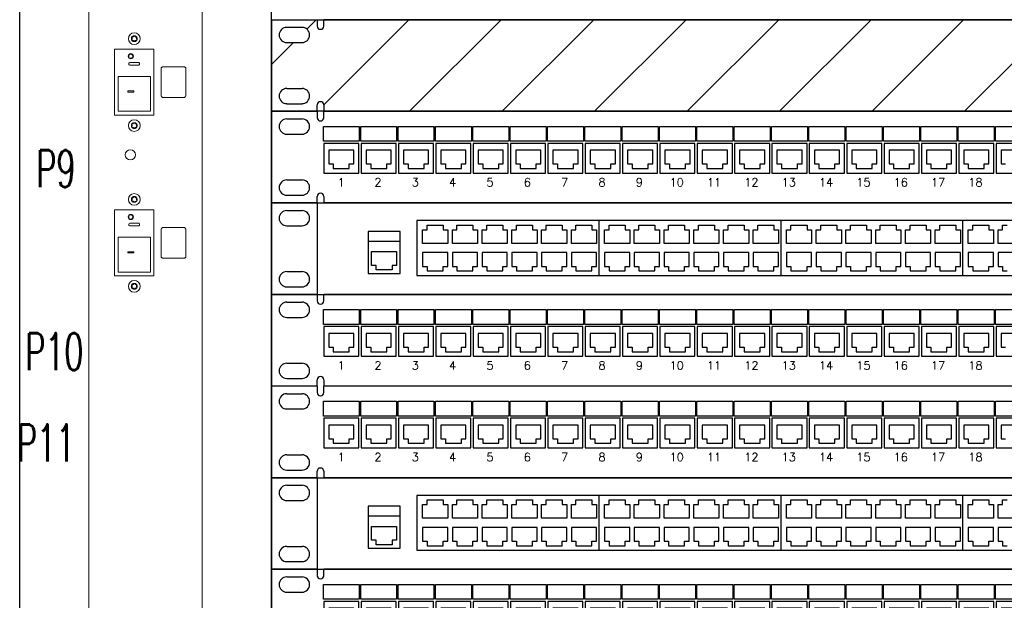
# Model space of a CAD drawing. Header units: millimetres. Extents: x 94562 to 148980, y -25377 to 3008.
# Tile 95 of 140: x 100778 to 101257, y -21450 to -21168. Entities that reach past the tile are written whole.
import ezdxf
from ezdxf.enums import TextEntityAlignment as Align

# ---------------------------------------------------------------- set-up
doc = ezdxf.new("R2010")
doc.units = ezdxf.units.MM
doc.layers.add('tt_opis', color=30, linetype='Continuous')
doc.layers.add('tt_symbole', color=40, linetype='Continuous')
doc.styles.add('_LANSTER_01', font='romans.shx')
doc.styles.add('Opis_czujki', font='romans.shx', dxfattribs={"width": 0.7})

# ---------------------------------------------------------------- blocks, each defined once
blk = doc.blocks.new('IT_szafa_stojąca_42U')
for p, q in [((289.409, 1608.811), (289.409, 1797.723)), ((301.633, 1608.811), (301.633, 1797.723))]:
    blk.add_line(p, q)
blk = doc.blocks.new('IT_Zaślepka_1U')
h = blk.add_hatch()
h.set_pattern_fill('ANSI31', color=0)
h.set_pattern_definition([(45, (7401.7468, -13729.1714), (-2.245064, 2.245064), [])])
h.paths.add_polyline_path([(2.534, 4.445), (2.534, 4.134, -1), (2.222, 4.134), (2.222, 4.445), (0, 4.445), (0, 0), (2.222, 0), (2.222, 0.311, -1), (2.534, 0.311), (2.534, 0), (46.361, 0), (46.361, 0.311, -1), (46.672, 0.311), (46.672, 0), (48.895, 0), (48.895, 4.445), (46.672, 4.445), (46.672, 4.134, -1), (46.361, 4.134), (46.361, 4.445)])
h.paths.add_polyline_path([(1.482, 3.334), (0.741, 3.334, -1), (0.741, 4.075), (1.482, 4.075, -1)], flags=16)
h.paths.add_polyline_path([(1.482, 0.37), (0.741, 0.37, -1), (0.741, 1.111), (1.482, 1.111, -1)], flags=16)
h.paths.add_polyline_path([(47.413, 4.075), (48.154, 4.075, -1), (48.154, 3.334), (47.413, 3.334, -1)], flags=16)
h.paths.add_polyline_path([(47.413, 1.111), (48.154, 1.111, -1), (48.154, 0.37), (47.413, 0.37, -1)], flags=16)
at = {"color": 0}
for p, q in [((0, 4.445), (0, 0)), ((0, 4.445), (2.222, 4.445)), ((2.222, 4.445), (2.222, 4.134)), ((46.361, 4.445), (2.534, 4.445)), ((2.534, 4.134), (2.534, 4.445)), ((0.741, 4.075), (1.482, 4.075)), ((0.741, 3.334), (1.482, 3.334)), ((0.741, 1.111), (1.482, 1.111)), ((0, 0), (2.222, 0)), ((2.222, 0), (0, 0)), ((0.741, 0.37), (1.482, 0.37)), ((2.222, 0), (2.222, 0.311)), ((2.534, 0.311), (2.534, 0)), ((2.534, 0), (46.361, 0)), ((46.361, 0), (2.534, 0))]:
    blk.add_line(p, q, dxfattribs=at)
blk.add_lwpolyline([(0, 4.445), (48.895, 4.445), (48.895, 0), (0, 0)], close=True, dxfattribs=at)
for centre, radius, start, end in [((0.741, 3.704), 0.37, 90, 270), ((1.482, 3.704), 0.37, 270, 90), ((2.378, 4.134), 0.156, 180, 0), ((0.741, 0.741), 0.37, 90, 270), ((1.482, 0.741), 0.37, 270, 90), ((2.378, 0.311), 0.156, 0, 180)]:
    blk.add_arc(centre, radius, start, end, dxfattribs=at)
blk = doc.blocks.new('ICX7250-48-2X10G - Switch 48 portowy L3 Ruckus v2')
for p, q in [((0, 44.45), (0, 0)), ((0, 44.45), (488.95, 44.45)), ((22.22, 44.45), (22.22, 0)), ((7.41, 40.74), (14.82, 40.74)), ((158.9, 35.88), (70.59, 35.88)), ((70.59, 35.88), (70.59, 9.21)), ((75.59, 33.66), (77.81, 33.66)), ((75.59, 31.43), (75.59, 33.66)), ((77.81, 33.66), (83.36, 33.66)), ((83.36, 33.66), (83.36, 31.43)), ((90.03, 31.43), (90.03, 33.66)), ((90.03, 33.66), (92.25, 33.66)), ((92.25, 33.66), (97.81, 33.66)), ((97.81, 33.66), (97.81, 31.43)), ((104.48, 31.43), (104.48, 33.66)), ((104.48, 33.66), (106.7, 33.66)), ((106.7, 33.66), (112.26, 33.66)), ((112.26, 33.66), (112.26, 31.43)), ((118.92, 31.43), (118.92, 33.66)), ((118.92, 33.66), (121.15, 33.66)), ((121.15, 33.66), (126.7, 33.66)), ((126.7, 33.66), (126.7, 31.43)), ((133.37, 31.43), (133.37, 33.66)), ((133.37, 33.66), (135.59, 33.66)), ((135.59, 33.66), (141.15, 33.66)), ((141.15, 33.66), (141.15, 31.43)), ((147.82, 31.43), (147.82, 33.66)), ((147.82, 33.66), (150.04, 33.66)), ((150.04, 33.66), (155.6, 33.66)), ((155.6, 33.66), (155.6, 31.43)), ((247.21, 35.88), (158.9, 35.88)), ((158.9, 35.88), (158.9, 9.21)), ((158.9, 35.88), (158.9, 9.21)), ((163.9, 33.66), (166.12, 33.66)), ((163.9, 31.43), (163.9, 33.66)), ((166.12, 33.66), (171.68, 33.66)), ((171.68, 33.66), (171.68, 31.43)), ((178.35, 31.43), (178.35, 33.66)), ((178.35, 33.66), (180.57, 33.66)), ((180.57, 33.66), (186.12, 33.66)), ((186.12, 33.66), (186.12, 31.43)), ((192.79, 31.43), (192.79, 33.66)), ((192.79, 33.66), (195.01, 33.66)), ((195.01, 33.66), (200.57, 33.66)), ((200.57, 33.66), (200.57, 31.43)), ((207.24, 31.43), (207.24, 33.66)), ((207.24, 33.66), (209.46, 33.66)), ((209.46, 33.66), (215.02, 33.66)), ((215.02, 33.66), (215.02, 31.43)), ((221.68, 31.43), (221.68, 33.66)), ((221.68, 33.66), (223.91, 33.66)), ((223.91, 33.66), (229.46, 33.66)), ((229.46, 33.66), (229.46, 31.43)), ((236.13, 31.43), (236.13, 33.66)), ((236.13, 33.66), (238.35, 33.66)), ((238.35, 33.66), (243.91, 33.66)), ((243.91, 33.66), (243.91, 31.43)), ((335.52, 35.88), (247.21, 35.88)), ((247.21, 35.88), (247.21, 9.21)), ((247.21, 35.88), (247.21, 9.21)), ((252.21, 33.66), (254.43, 33.66)), ((252.21, 31.43), (252.21, 33.66)), ((254.43, 33.66), (259.99, 33.66)), ((259.99, 33.66), (259.99, 31.43)), ((266.66, 31.43), (266.66, 33.66)), ((266.66, 33.66), (268.88, 33.66)), ((268.88, 33.66), (274.44, 33.66)), ((274.44, 33.66), (274.44, 31.43)), ((281.1, 31.43), (281.1, 33.66)), ((281.1, 33.66), (283.33, 33.66)), ((283.33, 33.66), (288.88, 33.66)), ((288.88, 33.66), (288.88, 31.43)), ((295.55, 31.43), (295.55, 33.66)), ((295.55, 33.66), (297.77, 33.66)), ((297.77, 33.66), (303.33, 33.66)), ((303.33, 33.66), (303.33, 31.43)), ((310, 31.43), (310, 33.66)), ((310, 33.66), (312.22, 33.66)), ((312.22, 33.66), (317.78, 33.66)), ((317.78, 33.66), (317.78, 31.43)), ((324.44, 31.43), (324.44, 33.66)), ((324.44, 33.66), (326.67, 33.66)), ((326.67, 33.66), (332.22, 33.66)), ((332.22, 33.66), (332.22, 31.43)), ((423.84, 35.88), (335.52, 35.88)), ((335.52, 35.88), (335.52, 9.21)), ((335.52, 35.88), (335.52, 9.21)), ((340.53, 33.66), (342.75, 33.66)), ((340.53, 31.43), (340.53, 33.66)), ((342.75, 33.66), (348.3, 33.66)), ((348.3, 33.66), (348.3, 31.43)), ((354.97, 31.43), (354.97, 33.66)), ((354.97, 33.66), (357.19, 33.66)), ((7.41, 33.34), (14.82, 33.34)), ((62.45, 30.64), (46.9, 30.64)), ((46.9, 30.64), (46.9, 25.76)), ((62.45, 25.76), (62.45, 30.64)), ((73.36, 31.43), (75.59, 31.43)), ((73.36, 24.77), (73.36, 31.43)), ((83.36, 31.43), (85.59, 31.43)), ((85.59, 31.43), (85.59, 24.77)), ((87.81, 31.43), (90.03, 31.43)), ((87.81, 24.77), (87.81, 31.43)), ((97.81, 31.43), (100.03, 31.43)), ((100.03, 31.43), (100.03, 24.77)), ((102.26, 31.43), (104.48, 31.43)), ((102.26, 24.77), (102.26, 31.43)), ((112.26, 31.43), (114.48, 31.43)), ((114.48, 31.43), (114.48, 24.77)), ((116.7, 24.77), (116.7, 31.43)), ((116.7, 31.43), (118.92, 31.43)), ((126.7, 31.43), (128.93, 31.43)), ((128.93, 31.43), (128.93, 24.77)), ((131.15, 24.77), (131.15, 31.43)), ((131.15, 31.43), (133.37, 31.43)), ((141.15, 31.43), (143.37, 31.43)), ((143.37, 31.43), (143.37, 24.77)), ((145.59, 24.77), (145.59, 31.43)), ((145.59, 31.43), (147.82, 31.43)), ((155.6, 31.43), (157.82, 31.43)), ((157.82, 31.43), (157.82, 24.77)), ((161.68, 31.43), (163.9, 31.43)), ((161.68, 24.77), (161.68, 31.43)), ((171.68, 31.43), (173.9, 31.43)), ((173.9, 31.43), (173.9, 24.77)), ((176.12, 31.43), (178.35, 31.43)), ((176.12, 24.77), (176.12, 31.43)), ((186.12, 31.43), (188.35, 31.43)), ((188.35, 31.43), (188.35, 24.77)), ((190.57, 31.43), (192.79, 31.43)), ((190.57, 24.77), (190.57, 31.43)), ((200.57, 31.43), (202.79, 31.43)), ((202.79, 31.43), (202.79, 24.77)), ((205.02, 24.77), (205.02, 31.43)), ((205.02, 31.43), (207.24, 31.43)), ((215.02, 31.43), (217.24, 31.43)), ((217.24, 31.43), (217.24, 24.77)), ((219.46, 24.77), (219.46, 31.43)), ((219.46, 31.43), (221.68, 31.43)), ((229.46, 31.43), (231.69, 31.43)), ((231.69, 31.43), (231.69, 24.77)), ((233.91, 24.77), (233.91, 31.43)), ((233.91, 31.43), (236.13, 31.43)), ((243.91, 31.43), (246.13, 31.43)), ((246.13, 31.43), (246.13, 24.77)), ((249.99, 31.43), (252.21, 31.43)), ((249.99, 24.77), (249.99, 31.43)), ((259.99, 31.43), (262.21, 31.43)), ((262.21, 31.43), (262.21, 24.77)), ((264.44, 31.43), (266.66, 31.43)), ((264.44, 24.77), (264.44, 31.43)), ((274.44, 31.43), (276.66, 31.43)), ((276.66, 31.43), (276.66, 24.77)), ((278.88, 31.43), (281.1, 31.43)), ((278.88, 24.77), (278.88, 31.43)), ((288.88, 31.43), (291.11, 31.43)), ((291.11, 31.43), (291.11, 24.77)), ((293.33, 24.77), (293.33, 31.43)), ((293.33, 31.43), (295.55, 31.43)), ((303.33, 31.43), (305.55, 31.43)), ((305.55, 31.43), (305.55, 24.77)), ((307.77, 24.77), (307.77, 31.43)), ((307.77, 31.43), (310, 31.43)), ((317.78, 31.43), (320, 31.43)), ((320, 31.43), (320, 24.77)), ((322.22, 24.77), (322.22, 31.43)), ((322.22, 31.43), (324.44, 31.43)), ((332.22, 31.43), (334.44, 31.43)), ((334.44, 31.43), (334.44, 24.77)), ((338.3, 31.43), (340.53, 31.43)), ((338.3, 24.77), (338.3, 31.43)), ((348.3, 31.43), (350.53, 31.43)), ((350.53, 31.43), (350.53, 24.77)), ((352.75, 31.43), (354.97, 31.43)), ((352.75, 24.77), (352.75, 31.43)), ((62.45, 25.76), (46.9, 25.76)), ((46.9, 25.76), (46.9, 10.2)), ((62.45, 10.2), (62.45, 25.76)), ((85.59, 24.77), (73.36, 24.77)), ((100.03, 24.77), (87.81, 24.77)), ((114.48, 24.77), (102.26, 24.77)), ((128.93, 24.77), (116.7, 24.77)), ((143.37, 24.77), (131.15, 24.77)), ((157.82, 24.77), (145.59, 24.77)), ((173.9, 24.77), (161.68, 24.77)), ((188.35, 24.77), (176.12, 24.77)), ((202.79, 24.77), (190.57, 24.77)), ((217.24, 24.77), (205.02, 24.77)), ((231.69, 24.77), (219.46, 24.77)), ((246.13, 24.77), (233.91, 24.77)), ((262.21, 24.77), (249.99, 24.77)), ((276.66, 24.77), (264.44, 24.77)), ((291.11, 24.77), (278.88, 24.77)), ((305.55, 24.77), (293.33, 24.77)), ((320, 24.77), (307.77, 24.77)), ((334.44, 24.77), (322.22, 24.77)), ((350.53, 24.77), (338.3, 24.77)), ((364.97, 24.77), (352.75, 24.77)), ((48.52, 20.79), (60.75, 20.79)), ((48.52, 14.13), (48.52, 20.79)), ((60.75, 20.79), (60.75, 14.13)), ((85.59, 20.32), (73.36, 20.32)), ((73.36, 20.32), (73.36, 13.65)), ((85.59, 13.65), (85.59, 20.32)), ((100.03, 20.32), (87.81, 20.32)), ((87.81, 20.32), (87.81, 13.65)), ((100.03, 13.65), (100.03, 20.32)), ((114.48, 20.32), (102.26, 20.32)), ((102.26, 20.32), (102.26, 13.65)), ((114.48, 13.65), (114.48, 20.32)), ((116.7, 20.32), (116.7, 13.65)), ((128.93, 20.32), (116.7, 20.32)), ((128.93, 13.65), (128.93, 20.32)), ((131.15, 20.32), (131.15, 13.65)), ((143.37, 20.32), (131.15, 20.32)), ((143.37, 13.65), (143.37, 20.32)), ((157.82, 20.32), (145.59, 20.32)), ((145.59, 20.32), (145.59, 13.65)), ((157.82, 13.65), (157.82, 20.32)), ((173.9, 20.32), (161.68, 20.32)), ((161.68, 20.32), (161.68, 13.65)), ((173.9, 13.65), (173.9, 20.32)), ((188.35, 20.32), (176.12, 20.32)), ((176.12, 20.32), (176.12, 13.65)), ((188.35, 13.65), (188.35, 20.32)), ((202.79, 20.32), (190.57, 20.32)), ((190.57, 20.32), (190.57, 13.65)), ((202.79, 13.65), (202.79, 20.32)), ((205.02, 20.32), (205.02, 13.65)), ((217.24, 20.32), (205.02, 20.32)), ((217.24, 13.65), (217.24, 20.32)), ((219.46, 20.32), (219.46, 13.65)), ((231.69, 20.32), (219.46, 20.32)), ((231.69, 13.65), (231.69, 20.32)), ((246.13, 20.32), (233.91, 20.32)), ((233.91, 20.32), (233.91, 13.65)), ((246.13, 13.65), (246.13, 20.32)), ((262.21, 20.32), (249.99, 20.32)), ((249.99, 20.32), (249.99, 13.65)), ((262.21, 13.65), (262.21, 20.32)), ((276.66, 20.32), (264.44, 20.32)), ((264.44, 20.32), (264.44, 13.65)), ((276.66, 13.65), (276.66, 20.32)), ((291.11, 20.32), (278.88, 20.32)), ((278.88, 20.32), (278.88, 13.65)), ((291.11, 13.65), (291.11, 20.32)), ((293.33, 20.32), (293.33, 13.65)), ((305.55, 20.32), (293.33, 20.32)), ((305.55, 13.65), (305.55, 20.32)), ((307.77, 20.32), (307.77, 13.65)), ((320, 20.32), (307.77, 20.32)), ((320, 13.65), (320, 20.32)), ((334.44, 20.32), (322.22, 20.32)), ((322.22, 20.32), (322.22, 13.65)), ((334.44, 13.65), (334.44, 20.32)), ((350.53, 20.32), (338.3, 20.32)), ((338.3, 20.32), (338.3, 13.65)), ((350.53, 13.65), (350.53, 20.32)), ((364.97, 20.32), (352.75, 20.32)), ((352.75, 20.32), (352.75, 13.65)), ((7.41, 11.11), (14.82, 11.11)), ((46.9, 10.2), (62.45, 10.2)), ((50.75, 14.13), (48.52, 14.13)), ((50.75, 11.9), (50.75, 14.13)), ((56.3, 11.9), (50.75, 11.9)), ((58.52, 11.9), (56.3, 11.9)), ((58.52, 14.13), (58.52, 11.9)), ((60.75, 14.13), (58.52, 14.13)), ((73.36, 13.65), (75.59, 13.65)), ((75.59, 13.65), (75.59, 11.43)), ((75.59, 11.43), (77.81, 11.43)), ((77.81, 11.43), (83.36, 11.43)), ((83.36, 13.65), (85.59, 13.65)), ((83.36, 11.43), (83.36, 13.65)), ((87.81, 13.65), (90.03, 13.65)), ((90.03, 13.65), (90.03, 11.43)), ((90.03, 11.43), (92.25, 11.43)), ((92.25, 11.43), (97.81, 11.43)), ((97.81, 13.65), (100.03, 13.65)), ((97.81, 11.43), (97.81, 13.65)), ((102.26, 13.65), (104.48, 13.65)), ((104.48, 13.65), (104.48, 11.43)), ((104.48, 11.43), (106.7, 11.43)), ((106.7, 11.43), (112.26, 11.43)), ((112.26, 11.43), (112.26, 13.65)), ((112.26, 13.65), (114.48, 13.65)), ((116.7, 13.65), (118.92, 13.65)), ((118.92, 13.65), (118.92, 11.43)), ((118.92, 11.43), (121.15, 11.43)), ((121.15, 11.43), (126.7, 11.43)), ((126.7, 11.43), (126.7, 13.65)), ((126.7, 13.65), (128.93, 13.65)), ((131.15, 13.65), (133.37, 13.65)), ((133.37, 13.65), (133.37, 11.43)), ((133.37, 11.43), (135.59, 11.43)), ((135.59, 11.43), (141.15, 11.43)), ((141.15, 11.43), (141.15, 13.65)), ((141.15, 13.65), (143.37, 13.65)), ((145.59, 13.65), (147.82, 13.65)), ((147.82, 13.65), (147.82, 11.43)), ((147.82, 11.43), (150.04, 11.43)), ((150.04, 11.43), (155.6, 11.43)), ((155.6, 13.65), (157.82, 13.65)), ((155.6, 11.43), (155.6, 13.65)), ((161.68, 13.65), (163.9, 13.65)), ((163.9, 13.65), (163.9, 11.43)), ((163.9, 11.43), (166.12, 11.43)), ((166.12, 11.43), (171.68, 11.43)), ((171.68, 13.65), (173.9, 13.65)), ((171.68, 11.43), (171.68, 13.65)), ((176.12, 13.65), (178.35, 13.65)), ((178.35, 13.65), (178.35, 11.43)), ((178.35, 11.43), (180.57, 11.43)), ((180.57, 11.43), (186.12, 11.43)), ((186.12, 13.65), (188.35, 13.65)), ((186.12, 11.43), (186.12, 13.65)), ((190.57, 13.65), (192.79, 13.65)), ((192.79, 13.65), (192.79, 11.43)), ((192.79, 11.43), (195.01, 11.43)), ((195.01, 11.43), (200.57, 11.43)), ((200.57, 11.43), (200.57, 13.65)), ((200.57, 13.65), (202.79, 13.65)), ((205.02, 13.65), (207.24, 13.65)), ((207.24, 13.65), (207.24, 11.43)), ((207.24, 11.43), (209.46, 11.43)), ((209.46, 11.43), (215.02, 11.43)), ((215.02, 11.43), (215.02, 13.65)), ((215.02, 13.65), (217.24, 13.65)), ((219.46, 13.65), (221.68, 13.65)), ((221.68, 13.65), (221.68, 11.43)), ((221.68, 11.43), (223.91, 11.43)), ((223.91, 11.43), (229.46, 11.43)), ((229.46, 11.43), (229.46, 13.65)), ((229.46, 13.65), (231.69, 13.65)), ((233.91, 13.65), (236.13, 13.65)), ((236.13, 13.65), (236.13, 11.43)), ((236.13, 11.43), (238.35, 11.43)), ((238.35, 11.43), (243.91, 11.43)), ((243.91, 13.65), (246.13, 13.65)), ((243.91, 11.43), (243.91, 13.65)), ((249.99, 13.65), (252.21, 13.65)), ((252.21, 13.65), (252.21, 11.43)), ((252.21, 11.43), (254.43, 11.43)), ((254.43, 11.43), (259.99, 11.43)), ((259.99, 13.65), (262.21, 13.65)), ((259.99, 11.43), (259.99, 13.65)), ((264.44, 13.65), (266.66, 13.65)), ((266.66, 13.65), (266.66, 11.43)), ((266.66, 11.43), (268.88, 11.43)), ((268.88, 11.43), (274.44, 11.43)), ((274.44, 13.65), (276.66, 13.65)), ((274.44, 11.43), (274.44, 13.65)), ((278.88, 13.65), (281.1, 13.65)), ((281.1, 13.65), (281.1, 11.43)), ((281.1, 11.43), (283.33, 11.43)), ((283.33, 11.43), (288.88, 11.43)), ((288.88, 11.43), (288.88, 13.65)), ((288.88, 13.65), (291.11, 13.65)), ((293.33, 13.65), (295.55, 13.65)), ((295.55, 13.65), (295.55, 11.43)), ((295.55, 11.43), (297.77, 11.43)), ((297.77, 11.43), (303.33, 11.43)), ((303.33, 11.43), (303.33, 13.65)), ((303.33, 13.65), (305.55, 13.65)), ((307.77, 13.65), (310, 13.65)), ((310, 13.65), (310, 11.43)), ((310, 11.43), (312.22, 11.43)), ((312.22, 11.43), (317.78, 11.43)), ((317.78, 11.43), (317.78, 13.65)), ((317.78, 13.65), (320, 13.65)), ((322.22, 13.65), (324.44, 13.65)), ((324.44, 13.65), (324.44, 11.43)), ((324.44, 11.43), (326.67, 11.43)), ((326.67, 11.43), (332.22, 11.43)), ((332.22, 13.65), (334.44, 13.65)), ((332.22, 11.43), (332.22, 13.65)), ((338.3, 13.65), (340.53, 13.65)), ((340.53, 13.65), (340.53, 11.43)), ((340.53, 11.43), (342.75, 11.43)), ((342.75, 11.43), (348.3, 11.43)), ((348.3, 13.65), (350.53, 13.65)), ((348.3, 11.43), (348.3, 13.65)), ((352.75, 13.65), (354.97, 13.65)), ((354.97, 13.65), (354.97, 11.43)), ((354.97, 11.43), (357.19, 11.43)), ((70.59, 9.21), (158.9, 9.21)), ((158.9, 9.21), (247.21, 9.21)), ((247.21, 9.21), (335.52, 9.21)), ((335.52, 9.21), (423.84, 9.21)), ((0, 0), (488.95, 0)), ((7.41, 3.7), (14.82, 3.7))]:
    blk.add_line(p, q)
for centre, start, end in [((7.41, 37.04), 90, 270), ((14.82, 37.04), 270, 90), ((7.41, 7.41), 90, 270), ((14.82, 7.41), 270, 90)]:
    blk.add_arc(centre, 3.7, start, end)
blk = doc.blocks.new('*U482')
at = {"color": 0}
for p, q in [((2.223, 4.445), (0, 4.445)), ((0, 4.445), (0, 0)), ((2.223, 4.445), (2.223, 4.134)), ((46.361, 4.445), (2.534, 4.445)), ((2.534, 4.134), (2.534, 4.445)), ((0.741, 4.075), (1.482, 4.075)), ((0.741, 3.334), (1.482, 3.334)), ((4.001, 2.556), (2.778, 2.556)), ((2.778, 2.556), (2.778, 1.889)), ((4.001, 1.889), (4.001, 2.556)), ((4.595, 2.556), (4.595, 1.889)), ((5.817, 2.556), (4.595, 2.556)), ((5.817, 1.889), (5.817, 2.556)), ((6.408, 2.556), (6.408, 1.889)), ((7.63, 2.556), (6.408, 2.556)), ((7.63, 1.889), (7.63, 2.556)), ((8.221, 2.556), (8.221, 1.889)), ((9.443, 2.556), (8.221, 2.556)), ((9.443, 1.889), (9.443, 2.556)), ((10.034, 2.556), (10.034, 1.889)), ((11.256, 2.556), (10.034, 2.556)), ((11.256, 1.889), (11.256, 2.556)), ((11.856, 2.556), (11.856, 1.889)), ((13.078, 2.556), (11.856, 2.556)), ((13.078, 1.889), (13.078, 2.556)), ((13.66, 2.556), (13.66, 1.889)), ((14.882, 2.556), (13.66, 2.556)), ((14.882, 1.889), (14.882, 2.556)), ((15.477, 2.556), (15.477, 1.889)), ((16.699, 2.556), (15.477, 2.556)), ((16.699, 1.889), (16.699, 2.556)), ((17.29, 2.556), (17.29, 1.889)), ((18.512, 2.556), (17.29, 2.556)), ((18.512, 1.889), (18.512, 2.556)), ((19.103, 2.556), (19.103, 1.889)), ((20.325, 2.556), (19.103, 2.556)), ((20.325, 1.889), (20.325, 2.556)), ((20.916, 2.556), (20.916, 1.889)), ((22.138, 2.556), (20.916, 2.556)), ((22.138, 1.889), (22.138, 2.556)), ((22.729, 2.556), (22.729, 1.889)), ((23.951, 2.556), (22.729, 2.556)), ((23.951, 1.889), (23.951, 2.556)), ((24.542, 2.556), (24.542, 1.889)), ((25.764, 2.556), (24.542, 2.556)), ((25.764, 1.889), (25.764, 2.556)), ((26.355, 2.556), (26.355, 1.889)), ((27.577, 2.556), (26.355, 2.556)), ((27.577, 1.889), (27.577, 2.556)), ((28.168, 2.556), (28.168, 1.889)), ((29.39, 2.556), (28.168, 2.556)), ((29.39, 1.889), (29.39, 2.556)), ((29.981, 2.556), (29.981, 1.889)), ((31.203, 2.556), (29.981, 2.556)), ((31.203, 1.889), (31.203, 2.556)), ((31.794, 2.556), (31.794, 1.889)), ((33.016, 2.556), (31.794, 2.556)), ((33.016, 1.889), (33.016, 2.556)), ((33.607, 2.556), (33.607, 1.889)), ((34.829, 2.556), (33.607, 2.556)), ((34.829, 1.889), (34.829, 2.556)), ((35.42, 2.556), (35.42, 1.889)), ((36.642, 2.556), (35.42, 2.556)), ((2.778, 1.889), (3, 1.889)), ((3, 1.889), (3, 1.667)), ((3, 1.667), (3.223, 1.667)), ((3.223, 1.667), (3.778, 1.667)), ((3.778, 1.889), (4.001, 1.889)), ((3.778, 1.667), (3.778, 1.889)), ((4.595, 1.889), (4.817, 1.889)), ((4.817, 1.889), (4.817, 1.667)), ((4.817, 1.667), (5.039, 1.667)), ((5.039, 1.667), (5.595, 1.667)), ((5.595, 1.667), (5.595, 1.889)), ((5.595, 1.889), (5.817, 1.889)), ((6.408, 1.889), (6.63, 1.889)), ((6.63, 1.889), (6.63, 1.667)), ((6.63, 1.667), (6.852, 1.667)), ((6.852, 1.667), (7.408, 1.667)), ((7.408, 1.667), (7.408, 1.889)), ((7.408, 1.889), (7.63, 1.889)), ((8.221, 1.889), (8.443, 1.889)), ((8.443, 1.889), (8.443, 1.667)), ((8.443, 1.667), (8.665, 1.667)), ((8.665, 1.667), (9.221, 1.667)), ((9.221, 1.667), (9.221, 1.889)), ((9.221, 1.889), (9.443, 1.889)), ((10.034, 1.889), (10.256, 1.889)), ((10.256, 1.889), (10.256, 1.667)), ((10.256, 1.667), (10.478, 1.667)), ((10.478, 1.667), (11.034, 1.667)), ((11.034, 1.667), (11.034, 1.889)), ((11.034, 1.889), (11.256, 1.889)), ((11.856, 1.889), (12.078, 1.889)), ((12.078, 1.889), (12.078, 1.667)), ((12.078, 1.667), (12.3, 1.667)), ((12.3, 1.667), (12.856, 1.667)), ((12.856, 1.667), (12.856, 1.889)), ((12.856, 1.889), (13.078, 1.889)), ((13.66, 1.889), (13.882, 1.889)), ((13.882, 1.889), (13.882, 1.667)), ((13.882, 1.667), (14.104, 1.667)), ((14.104, 1.667), (14.66, 1.667)), ((14.66, 1.667), (14.66, 1.889)), ((14.66, 1.889), (14.882, 1.889)), ((15.477, 1.889), (15.699, 1.889)), ((15.699, 1.889), (15.699, 1.667)), ((15.699, 1.667), (15.921, 1.667)), ((15.921, 1.667), (16.477, 1.667)), ((16.477, 1.667), (16.477, 1.889)), ((16.477, 1.889), (16.699, 1.889)), ((17.29, 1.889), (17.512, 1.889)), ((17.512, 1.889), (17.512, 1.667)), ((17.512, 1.667), (17.734, 1.667)), ((17.734, 1.667), (18.29, 1.667)), ((18.29, 1.667), (18.29, 1.889)), ((18.29, 1.889), (18.512, 1.889)), ((19.103, 1.889), (19.325, 1.889)), ((19.325, 1.889), (19.325, 1.667)), ((19.325, 1.667), (19.547, 1.667)), ((19.547, 1.667), (20.103, 1.667)), ((20.103, 1.667), (20.103, 1.889)), ((20.103, 1.889), (20.325, 1.889)), ((20.916, 1.889), (21.138, 1.889)), ((21.138, 1.889), (21.138, 1.667)), ((21.138, 1.667), (21.36, 1.667)), ((21.36, 1.667), (21.916, 1.667)), ((21.916, 1.667), (21.916, 1.889)), ((21.916, 1.889), (22.138, 1.889)), ((22.729, 1.889), (22.951, 1.889)), ((22.951, 1.889), (22.951, 1.667)), ((22.951, 1.667), (23.173, 1.667)), ((23.173, 1.667), (23.729, 1.667)), ((23.729, 1.667), (23.729, 1.889)), ((23.729, 1.889), (23.951, 1.889)), ((24.542, 1.889), (24.764, 1.889)), ((24.764, 1.889), (24.764, 1.667)), ((24.764, 1.667), (24.986, 1.667)), ((24.986, 1.667), (25.542, 1.667)), ((25.542, 1.667), (25.542, 1.889)), ((25.542, 1.889), (25.764, 1.889)), ((26.355, 1.889), (26.577, 1.889)), ((26.577, 1.889), (26.577, 1.667)), ((26.577, 1.667), (26.799, 1.667)), ((26.799, 1.667), (27.355, 1.667)), ((27.355, 1.667), (27.355, 1.889)), ((27.355, 1.889), (27.577, 1.889)), ((28.168, 1.889), (28.39, 1.889)), ((28.39, 1.889), (28.39, 1.667)), ((28.39, 1.667), (28.612, 1.667)), ((28.612, 1.667), (29.168, 1.667)), ((29.168, 1.667), (29.168, 1.889)), ((29.168, 1.889), (29.39, 1.889)), ((29.981, 1.889), (30.203, 1.889)), ((30.203, 1.889), (30.203, 1.667)), ((30.203, 1.667), (30.425, 1.667)), ((30.425, 1.667), (30.981, 1.667)), ((30.981, 1.667), (30.981, 1.889)), ((30.981, 1.889), (31.203, 1.889)), ((31.794, 1.889), (32.016, 1.889)), ((32.016, 1.889), (32.016, 1.667)), ((32.016, 1.667), (32.238, 1.667)), ((32.238, 1.667), (32.794, 1.667)), ((32.794, 1.667), (32.794, 1.889)), ((32.794, 1.889), (33.016, 1.889)), ((33.607, 1.889), (33.829, 1.889)), ((33.829, 1.889), (33.829, 1.667)), ((33.829, 1.667), (34.052, 1.667)), ((34.052, 1.667), (34.607, 1.667)), ((34.607, 1.667), (34.607, 1.889)), ((34.607, 1.889), (34.829, 1.889)), ((35.42, 1.889), (35.642, 1.889)), ((0.741, 1.111), (1.482, 1.111)), ((2.223, 0), (0, 0)), ((0.741, 0.37), (1.482, 0.37)), ((2.223, 0), (2.223, 0.311)), ((2.534, 0.311), (2.534, 0)), ((46.361, 0), (2.534, 0))]:
    blk.add_line(p, q, dxfattribs=at)
for points in [[(2.521, 2.989), (2.521, 3.712), (4.264, 3.712), (4.264, 2.989)], [(4.334, 2.989), (4.334, 3.712), (6.077, 3.712), (6.077, 2.989)], [(6.148, 2.989), (6.148, 3.712), (7.89, 3.712), (7.89, 2.989)], [(7.961, 2.989), (7.961, 3.712), (9.704, 3.712), (9.704, 2.989)], [(9.774, 2.989), (9.774, 3.712), (11.517, 3.712), (11.517, 2.989)], [(11.587, 2.989), (11.587, 3.712), (13.33, 3.712), (13.33, 2.989)], [(13.4, 2.989), (13.4, 3.712), (15.143, 3.712), (15.143, 2.989)], [(15.213, 2.989), (15.213, 3.712), (16.956, 3.712), (16.956, 2.989)], [(17.026, 2.989), (17.026, 3.712), (18.769, 3.712), (18.769, 2.989)], [(18.839, 2.989), (18.839, 3.712), (20.582, 3.712), (20.582, 2.989)], [(20.652, 2.989), (20.652, 3.712), (22.395, 3.712), (22.395, 2.989)], [(22.465, 2.989), (22.465, 3.712), (24.208, 3.712), (24.208, 2.989)], [(24.278, 2.989), (24.278, 3.712), (26.021, 3.712), (26.021, 2.989)], [(26.091, 2.989), (26.091, 3.712), (27.834, 3.712), (27.834, 2.989)], [(27.904, 2.989), (27.904, 3.712), (29.647, 3.712), (29.647, 2.989)], [(29.717, 2.989), (29.717, 3.712), (31.46, 3.712), (31.46, 2.989)], [(31.53, 2.989), (31.53, 3.712), (33.273, 3.712), (33.273, 2.989)], [(33.343, 2.989), (33.343, 3.712), (35.086, 3.712), (35.086, 2.989)], [(35.156, 2.989), (35.156, 3.712), (36.899, 3.712), (36.899, 2.989)], [(4.243, 1.445), (4.243, 2.889), (2.543, 2.889), (2.543, 1.445)], [(6.056, 1.445), (6.056, 2.889), (4.356, 2.889), (4.356, 1.445)], [(7.869, 1.445), (7.869, 2.889), (6.169, 2.889), (6.169, 1.445)], [(9.682, 1.445), (9.682, 2.889), (7.982, 2.889), (7.982, 1.445)], [(11.495, 1.445), (11.495, 2.889), (9.795, 2.889), (9.795, 1.445)], [(13.308, 1.445), (13.308, 2.889), (11.608, 2.889), (11.608, 1.445)], [(15.121, 1.445), (15.121, 2.889), (13.421, 2.889), (13.421, 1.445)], [(16.935, 1.445), (16.935, 2.889), (15.234, 2.889), (15.234, 1.445)], [(18.748, 1.445), (18.748, 2.889), (17.047, 2.889), (17.047, 1.445)], [(20.561, 1.445), (20.561, 2.889), (18.86, 2.889), (18.86, 1.445)], [(22.374, 1.445), (22.374, 2.889), (20.673, 2.889), (20.673, 1.445)], [(24.187, 1.445), (24.187, 2.889), (22.486, 2.889), (22.486, 1.445)], [(26, 1.445), (26, 2.889), (24.299, 2.889), (24.299, 1.445)], [(27.813, 1.445), (27.813, 2.889), (26.112, 2.889), (26.112, 1.445)], [(29.626, 1.445), (29.626, 2.889), (27.925, 2.889), (27.925, 1.445)], [(31.439, 1.445), (31.439, 2.889), (29.738, 2.889), (29.738, 1.445)], [(33.252, 1.445), (33.252, 2.889), (31.551, 2.889), (31.551, 1.445)], [(35.065, 1.445), (35.065, 2.889), (33.364, 2.889), (33.364, 1.445)], [(36.878, 1.445), (36.878, 2.889), (35.177, 2.889), (35.177, 1.445)]]:
    blk.add_lwpolyline(points, close=True, dxfattribs=at)
for centre, radius, start, end in [((0.741, 3.704), 0.37, 90, 270), ((1.482, 3.704), 0.37, 270, 90), ((2.378, 4.134), 0.156, 180, 0), ((0.741, 0.741), 0.37, 90, 270), ((1.482, 0.741), 0.37, 270, 90), ((2.378, 0.311), 0.156, 0, 180)]:
    blk.add_arc(centre, radius, start, end, dxfattribs=at)
at = {"color": 0, "style": '_LANSTER_01'}
for s, p in [('1', (3.389, 1)), ('2', (5.167, 1)), ('3', (6.98, 1)), ('4', (8.793, 1)), ('5', (10.606, 1)), ('6', (12.419, 1)), ('7', (14.232, 1)), ('8', (16.046, 1)), ('9', (17.859, 1)), ('10', (19.672, 1)), ('11', (21.485, 1)), ('12', (23.298, 1)), ('13', (25.111, 1)), ('14', (26.924, 1)), ('15', (28.737, 1)), ('16', (30.55, 1)), ('17', (32.363, 1)), ('18', (34.176, 1))]:
    blk.add_text(s, height=0.4, dxfattribs=at).set_placement(p, align=Align.MIDDLE_CENTER)
at = {"color": 0, "style": '_LANSTER_01', "flags": 1}
for tag, p in [('TYP', (2.534, 0)), ('OPIS1', (10.831, 0)), ('OPIS2', (35.409, 0))]:
    blk.add_attdef(tag, p, '', height=0.8, dxfattribs=at)
blk = doc.blocks.new('PDU_(18)C13_(6)C19')
at = {"layer": 'tt_symbole', "lineweight": 5}
for p, q in [((0, 6.864), (0, 13.053)), ((0.3937, 13.053), (0.3937, 6.8826))]:
    blk.add_line(p, q, dxfattribs=at)
for points in [[(0.1563, 12.3522), (0.1552, 12.3506), (0.154, 12.3496), (0.1525, 12.3489), (0.1508, 12.3485), (0.15, 12.3485), (0.1495, 12.3485), (0.1491, 12.3483), (0.1488, 12.348), (0.1488, 12.3479), (0.1495, 12.349), (0.1504, 12.35), (0.1514, 12.3508), (0.1525, 12.3516), (0.1536, 12.3521), (0.1549, 12.3526), (0.1562, 12.3528), (0.1575, 12.3529), (0.1588, 12.3528), (0.1601, 12.3526), (0.1613, 12.3521), (0.1625, 12.3516), (0.1636, 12.3508), (0.1646, 12.35), (0.1654, 12.349), (0.1662, 12.3479), (0.166, 12.3481), (0.1657, 12.3483), (0.1653, 12.3485), (0.165, 12.3485), (0.163, 12.3487), (0.1615, 12.3492), (0.1602, 12.3501), (0.159, 12.3515), (0.1586, 12.3522), (0.1583, 12.3525), (0.158, 12.3528), (0.1576, 12.3529), (0.1575, 12.3529), (0.1572, 12.3529), (0.1568, 12.3527), (0.1566, 12.3525)], [(0.1488, 12.3392), (0.1487, 12.3388), (0.1486, 12.3384), (0.1488, 12.338), (0.1488, 12.3379), (0.1482, 12.339), (0.1478, 12.3403), (0.1475, 12.3416), (0.1475, 12.3429), (0.1475, 12.3442), (0.1478, 12.3455), (0.1482, 12.3467), (0.1488, 12.3479), (0.1487, 12.3476), (0.1486, 12.3473), (0.1487, 12.3469), (0.1488, 12.3466), (0.1497, 12.3448), (0.1499, 12.3432), (0.1498, 12.3416), (0.1493, 12.3399)], [(0.1563, 12.3336), (0.1566, 12.3332), (0.157, 12.333), (0.1574, 12.3329), (0.1575, 12.3329), (0.1562, 12.3329), (0.1549, 12.3332), (0.1536, 12.3336), (0.1525, 12.3342), (0.1514, 12.3349), (0.1504, 12.3358), (0.1495, 12.3368), (0.1488, 12.3379), (0.149, 12.3376), (0.1493, 12.3374), (0.1496, 12.3373), (0.15, 12.3372), (0.1519, 12.3371), (0.1534, 12.3365), (0.1548, 12.3356), (0.156, 12.3343)], [(0.1662, 12.3379), (0.1654, 12.3368), (0.1646, 12.3358), (0.1636, 12.3349), (0.1625, 12.3342), (0.1613, 12.3336), (0.1601, 12.3332), (0.1588, 12.3329), (0.1575, 12.3329), (0.1578, 12.3329), (0.1581, 12.333), (0.1584, 12.3333), (0.1586, 12.3336), (0.1597, 12.3352), (0.1609, 12.3362), (0.1624, 12.3369), (0.1642, 12.3372), (0.165, 12.3372), (0.1654, 12.3373), (0.1658, 12.3375), (0.1661, 12.3378)], [(0.2257, 12.0775), (0.2257, 12.3065), (0.0893, 12.3065), (0.0893, 12.0775)], [(0.1711, 12.2606), (0.1438, 12.2606), (0.1419, 12.2602), (0.1403, 12.2591), (0.1392, 12.2575), (0.1388, 12.2556), (0.1392, 12.2537), (0.1403, 12.2521), (0.1419, 12.251), (0.1438, 12.2506), (0.1711, 12.2506), (0.173, 12.251), (0.1747, 12.2521), (0.1757, 12.2537), (0.1761, 12.2556), (0.1757, 12.2575), (0.1747, 12.2591), (0.173, 12.2602)], [(0.3368, 12.2385), (0.3367, 12.2399), (0.3362, 12.2412), (0.3356, 12.2425), (0.3347, 12.2436), (0.3336, 12.2445), (0.3324, 12.2451), (0.331, 12.2455), (0.3296, 12.2457), (0.258, 12.2457), (0.2567, 12.2455), (0.2553, 12.2451), (0.2541, 12.2445), (0.253, 12.2436), (0.2521, 12.2425), (0.2514, 12.2412), (0.251, 12.2399), (0.2509, 12.2385), (0.2509, 12.1455), (0.251, 12.1441), (0.2514, 12.1427), (0.2521, 12.1415), (0.253, 12.1404), (0.2541, 12.1395), (0.2553, 12.1388), (0.2567, 12.1384), (0.258, 12.1383), (0.3296, 12.1383), (0.331, 12.1384), (0.3324, 12.1388), (0.3336, 12.1395), (0.3347, 12.1404), (0.3356, 12.1415), (0.3362, 12.1427), (0.3367, 12.1441), (0.3368, 12.1455)], [(0.1015, 12.0906), (0.2135, 12.0906), (0.2135, 12.2115), (0.1015, 12.2115)], [(0.1562, 12.1577), (0.1562, 12.1613), (0.1348, 12.1613), (0.1348, 12.1577)], [(0.1488, 12.0374), (0.1487, 12.037), (0.1486, 12.0366), (0.1488, 12.0362), (0.1488, 12.0361), (0.1482, 12.0373), (0.1478, 12.0385), (0.1475, 12.0398), (0.1475, 12.0411), (0.1475, 12.0424), (0.1478, 12.0437), (0.1482, 12.0449), (0.1488, 12.0461), (0.1487, 12.0458), (0.1486, 12.0455), (0.1487, 12.0451), (0.1488, 12.0448), (0.1497, 12.043), (0.1499, 12.0414), (0.1498, 12.0398), (0.1493, 12.0381)], [(0.1563, 12.0504), (0.1566, 12.0507), (0.1568, 12.0509), (0.1572, 12.0511), (0.1575, 12.0511), (0.1562, 12.051), (0.1549, 12.0508), (0.1536, 12.0503), (0.1525, 12.0498), (0.1514, 12.049), (0.1504, 12.0482), (0.1495, 12.0472), (0.1488, 12.0461), (0.1488, 12.0462), (0.1491, 12.0465), (0.1495, 12.0467), (0.15, 12.0467), (0.1508, 12.0467), (0.1525, 12.0471), (0.154, 12.0478), (0.1552, 12.0488)], [(0.165, 12.0467), (0.163, 12.0469), (0.1615, 12.0474), (0.1602, 12.0483), (0.159, 12.0497), (0.1586, 12.0504), (0.1583, 12.0508), (0.158, 12.051), (0.1576, 12.0511), (0.1575, 12.0511), (0.1588, 12.051), (0.1601, 12.0508), (0.1613, 12.0503), (0.1625, 12.0498), (0.1636, 12.049), (0.1646, 12.0482), (0.1654, 12.0472), (0.1662, 12.0461), (0.166, 12.0463), (0.1657, 12.0466), (0.1653, 12.0467)], [(0.1662, 12.0461), (0.1667, 12.0449), (0.1672, 12.0437), (0.1674, 12.0424), (0.1675, 12.0411), (0.1674, 12.0398), (0.1672, 12.0385), (0.1667, 12.0373), (0.1662, 12.0361), (0.1654, 12.035), (0.1646, 12.034), (0.1636, 12.0331), (0.1625, 12.0324), (0.1613, 12.0318), (0.1601, 12.0314), (0.1588, 12.0312), (0.1575, 12.0311), (0.1578, 12.0311), (0.1581, 12.0312), (0.1584, 12.0315), (0.1586, 12.0318), (0.1597, 12.0334), (0.1609, 12.0344), (0.1624, 12.0351), (0.1642, 12.0355), (0.165, 12.0355), (0.1654, 12.0355), (0.1658, 12.0357), (0.1661, 12.036), (0.1662, 12.0361), (0.1663, 12.0363), (0.1663, 12.0367), (0.1663, 12.0371), (0.1661, 12.0374), (0.1653, 12.0392), (0.165, 12.0408), (0.1651, 12.0424), (0.1657, 12.0441), (0.1661, 12.0448), (0.1663, 12.0452), (0.1663, 12.0456), (0.1662, 12.046)], [(0.1563, 12.0318), (0.1566, 12.0314), (0.157, 12.0312), (0.1574, 12.0311), (0.1575, 12.0311), (0.1562, 12.0312), (0.1549, 12.0314), (0.1536, 12.0318), (0.1525, 12.0324), (0.1514, 12.0331), (0.1504, 12.034), (0.1495, 12.035), (0.1488, 12.0361), (0.149, 12.0359), (0.1493, 12.0356), (0.1496, 12.0355), (0.15, 12.0355), (0.1519, 12.0353), (0.1534, 12.0347), (0.1548, 12.0338), (0.156, 12.0325)], [(0.1488, 11.7795), (0.1488, 11.7796), (0.1486, 11.78), (0.1487, 11.7805), (0.1488, 11.7809), (0.1493, 11.7815), (0.1498, 11.7833), (0.1499, 11.7849), (0.1497, 11.7864), (0.1488, 11.7882), (0.1487, 11.7886), (0.1486, 11.7889), (0.1487, 11.7893), (0.1488, 11.7896), (0.1482, 11.7884), (0.1478, 11.7871), (0.1475, 11.7858), (0.1475, 11.7845), (0.1475, 11.7832), (0.1478, 11.7819), (0.1482, 11.7807)], [(0.1488, 11.7896), (0.1488, 11.7896), (0.1491, 11.7899), (0.1495, 11.7901), (0.15, 11.7902), (0.1508, 11.7902), (0.1525, 11.7905), (0.154, 11.7912), (0.1552, 11.7922), (0.1563, 11.7939), (0.1566, 11.7942), (0.1568, 11.7944), (0.1572, 11.7945), (0.1575, 11.7946), (0.1562, 11.7945), (0.1549, 11.7942), (0.1536, 11.7938), (0.1525, 11.7932), (0.1514, 11.7925), (0.1504, 11.7916), (0.1495, 11.7906)], [(0.1563, 11.7752), (0.1566, 11.7749), (0.157, 11.7746), (0.1574, 11.7745), (0.1575, 11.7745), (0.1562, 11.7746), (0.1549, 11.7749), (0.1536, 11.7753), (0.1525, 11.7759), (0.1514, 11.7766), (0.1504, 11.7775), (0.1495, 11.7784), (0.1488, 11.7795), (0.149, 11.7793), (0.1493, 11.7791), (0.1496, 11.7789), (0.15, 11.7789), (0.1519, 11.7787), (0.1534, 11.7782), (0.1548, 11.7773), (0.156, 11.7759)], [(0.165, 11.7902), (0.163, 11.7903), (0.1615, 11.7909), (0.1602, 11.7918), (0.159, 11.7932), (0.1586, 11.7939), (0.1583, 11.7942), (0.158, 11.7945), (0.1576, 11.7946), (0.1575, 11.7946), (0.1588, 11.7945), (0.1601, 11.7942), (0.1613, 11.7938), (0.1625, 11.7932), (0.1636, 11.7925), (0.1646, 11.7916), (0.1654, 11.7906), (0.1662, 11.7896), (0.166, 11.7898), (0.1657, 11.79), (0.1653, 11.7902)], [(0.1662, 11.7795), (0.1654, 11.7784), (0.1646, 11.7775), (0.1636, 11.7766), (0.1625, 11.7759), (0.1613, 11.7753), (0.1601, 11.7749), (0.1588, 11.7746), (0.1575, 11.7745), (0.1578, 11.7746), (0.1581, 11.7747), (0.1584, 11.7749), (0.1586, 11.7752), (0.1597, 11.7768), (0.1609, 11.7779), (0.1624, 11.7786), (0.1642, 11.7789), (0.165, 11.7789), (0.1654, 11.779), (0.1658, 11.7792), (0.1661, 11.7794)], [(0.1661, 11.7809), (0.1653, 11.7826), (0.165, 11.7842), (0.1651, 11.7858), (0.1657, 11.7875), (0.1661, 11.7882), (0.1663, 11.7886), (0.1663, 11.7891), (0.1662, 11.7895), (0.1662, 11.7896), (0.1667, 11.7884), (0.1672, 11.7871), (0.1674, 11.7858), (0.1675, 11.7845), (0.1674, 11.7832), (0.1672, 11.7819), (0.1667, 11.7807), (0.1662, 11.7795), (0.1663, 11.7798), (0.1663, 11.7802), (0.1663, 11.7805)], [(0.0893, 11.5191), (0.2257, 11.5191), (0.2257, 11.7482), (0.0893, 11.7482)], [(0.1711, 11.7023), (0.1438, 11.7023), (0.1419, 11.7019), (0.1403, 11.7008), (0.1392, 11.6992), (0.1388, 11.6973), (0.1392, 11.6954), (0.1403, 11.6937), (0.1419, 11.6927), (0.1438, 11.6923), (0.1711, 11.6923), (0.173, 11.6927), (0.1747, 11.6937), (0.1757, 11.6954), (0.1761, 11.6973), (0.1757, 11.6992), (0.1747, 11.7008), (0.173, 11.7019)], [(0.3296, 11.6873), (0.258, 11.6873), (0.2567, 11.6872), (0.2553, 11.6868), (0.2541, 11.6861), (0.253, 11.6852), (0.2521, 11.6842), (0.2514, 11.6829), (0.251, 11.6816), (0.2509, 11.6802), (0.2509, 11.5871), (0.251, 11.5857), (0.2514, 11.5844), (0.2521, 11.5831), (0.253, 11.5821), (0.2541, 11.5812), (0.2553, 11.5805), (0.2567, 11.5801), (0.258, 11.58), (0.3296, 11.58), (0.331, 11.5801), (0.3324, 11.5805), (0.3336, 11.5812), (0.3347, 11.5821), (0.3356, 11.5831), (0.3362, 11.5844), (0.3367, 11.5857), (0.3368, 11.5871), (0.3368, 11.6802), (0.3367, 11.6816), (0.3362, 11.6829), (0.3356, 11.6842), (0.3347, 11.6852), (0.3336, 11.6861), (0.3324, 11.6868), (0.331, 11.6872)], [(0.1015, 11.5323), (0.2135, 11.5323), (0.2135, 11.6532), (0.1015, 11.6532)], [(0.1562, 11.5993), (0.1562, 11.603), (0.1348, 11.603), (0.1348, 11.5993)], [(0.1488, 11.4791), (0.1487, 11.4787), (0.1486, 11.4782), (0.1488, 11.4778), (0.1488, 11.4777), (0.1482, 11.4789), (0.1478, 11.4802), (0.1475, 11.4814), (0.1475, 11.4827), (0.1475, 11.4841), (0.1478, 11.4853), (0.1482, 11.4866), (0.1488, 11.4878), (0.1487, 11.4875), (0.1486, 11.4871), (0.1487, 11.4868), (0.1488, 11.4864), (0.1497, 11.4847), (0.1499, 11.4831), (0.1498, 11.4815), (0.1493, 11.4798)], [(0.1586, 11.4734), (0.1597, 11.4751), (0.1609, 11.4761), (0.1624, 11.4768), (0.1642, 11.4771), (0.165, 11.4771), (0.1654, 11.4772), (0.1658, 11.4774), (0.1661, 11.4777), (0.1662, 11.4777), (0.1663, 11.478), (0.1663, 11.4784), (0.1663, 11.4787), (0.1661, 11.4791), (0.1653, 11.4809), (0.165, 11.4824), (0.1651, 11.484), (0.1657, 11.4857), (0.1661, 11.4864), (0.1663, 11.4868), (0.1663, 11.4873), (0.1662, 11.4877), (0.1662, 11.4878), (0.1654, 11.4889), (0.1646, 11.4898), (0.1636, 11.4907), (0.1625, 11.4914), (0.1613, 11.492), (0.1601, 11.4924), (0.1588, 11.4927), (0.1575, 11.4928), (0.1572, 11.4927), (0.1568, 11.4926), (0.1566, 11.4924), (0.1563, 11.4921), (0.1552, 11.4905), (0.154, 11.4894), (0.1525, 11.4887), (0.1508, 11.4884), (0.15, 11.4884), (0.1495, 11.4883), (0.1491, 11.4882), (0.1488, 11.4878), (0.1488, 11.4878), (0.1495, 11.4889), (0.1504, 11.4898), (0.1514, 11.4907), (0.1525, 11.4914), (0.1536, 11.492), (0.1549, 11.4924), (0.1562, 11.4927), (0.1575, 11.4928), (0.1576, 11.4928), (0.158, 11.4927), (0.1583, 11.4924), (0.1586, 11.4921), (0.159, 11.4914), (0.1602, 11.49), (0.1615, 11.4891), (0.163, 11.4886), (0.165, 11.4884), (0.1653, 11.4884), (0.1657, 11.4882), (0.166, 11.488), (0.1662, 11.4878), (0.1667, 11.4866), (0.1672, 11.4853), (0.1674, 11.4841), (0.1675, 11.4827), (0.1674, 11.4814), (0.1672, 11.4802), (0.1667, 11.4789), (0.1662, 11.4777), (0.1654, 11.4767), (0.1646, 11.4757), (0.1636, 11.4748), (0.1625, 11.4741), (0.1613, 11.4735), (0.1601, 11.4731), (0.1588, 11.4728), (0.1575, 11.4727), (0.1578, 11.4728), (0.1581, 11.4729), (0.1584, 11.4731)], [(0.1563, 11.4734), (0.1566, 11.4731), (0.157, 11.4728), (0.1574, 11.4727), (0.1575, 11.4727), (0.1562, 11.4728), (0.1549, 11.4731), (0.1536, 11.4735), (0.1525, 11.4741), (0.1514, 11.4748), (0.1504, 11.4757), (0.1495, 11.4767), (0.1488, 11.4777), (0.149, 11.4775), (0.1493, 11.4773), (0.1496, 11.4772), (0.15, 11.4771), (0.1519, 11.477), (0.1534, 11.4764), (0.1548, 11.4755), (0.156, 11.4741)]]:
    blk.add_lwpolyline(points, close=True, dxfattribs=at)
for points in [[(0.1661, 12.3392), (0.1653, 12.341), (0.165, 12.3426), (0.1651, 12.3442), (0.1657, 12.3459), (0.1661, 12.3466)], [(0.1661, 12.3466), (0.1663, 12.347), (0.1663, 12.3474), (0.1662, 12.3478), (0.1662, 12.3479)], [(0.1662, 12.3379), (0.1663, 12.3381), (0.1663, 12.3385), (0.1663, 12.3389), (0.1661, 12.3392)], [(0.1662, 12.3379), (0.1667, 12.339), (0.1672, 12.3403), (0.1674, 12.3416), (0.1675, 12.3429), (0.1674, 12.3442), (0.1672, 12.3455), (0.1667, 12.3467), (0.1662, 12.3479)]]:
    blk.add_lwpolyline(points, dxfattribs=at)
for centre, radius in [((0.1575, 12.3429), 0.0204), ((0.1455, 12.282), 0.00909), ((0.1455, 12.282), 0.00727), ((0.1575, 12.0411), 0.0204), ((0.1439, 11.9395), 0.0179), ((0.1575, 11.7845), 0.0204), ((0.1455, 11.7236), 0.0091), ((0.1455, 11.7236), 0.00727), ((0.1575, 11.4827), 0.0204)]:
    blk.add_circle(centre, radius, dxfattribs=at)

msp = doc.modelspace()

# ---------------------------------------------------------------- block references
at = {"layer": 'tt_symbole'}
for name, p, xscale, yscale, zscale in [('IT_szafa_stojąca_42U', (97884.4, -39000.65), 10, 10, 10), ('PDU_(18)C13_(6)C19', (100812.11, -22901.43), 139.7022507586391, 139.7022507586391, 139.7022507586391), ('*U482', (100900.73, -21256.78), 10, 10, 10), ('*U482', (100900.73, -21345.68), 10, 10, 10), ('*U482', (100900.73, -21390.13), 10, 10, 10), ('*U482', (100900.73, -21479.03), 10, 10, 10)]:
    msp.add_blockref(name, p, dxfattribs=dict(at, xscale=xscale, yscale=yscale, zscale=zscale))
at = {"layer": 'tt_symbole', "lineweight": 5, "xscale": 10, "yscale": 10, "zscale": 10}
msp.add_blockref('IT_Zaślepka_1U', (100900.73, -21212.33), dxfattribs=at)
at = {"layer": 'tt_symbole'}
for p in [(100900.73, -21301.23), (100900.73, -21434.58)]:
    msp.add_blockref('ICX7250-48-2X10G - Switch 48 portowy L3 Ruckus v2', p, dxfattribs=at)

# ---------------------------------------------------------------- texts
at = {"layer": 'tt_opis', "style": 'Opis_czujki', "width": 0.6}
for s, p in [('P9', (100805.58, -21249.13)), ('P10', (100809.41, -21337.98)), ('P11', (100805.36, -21382.28))]:
    msp.add_text(s, height=18, dxfattribs=at).set_placement(p, align=Align.RIGHT)

doc.saveas('drawing.dxf')
